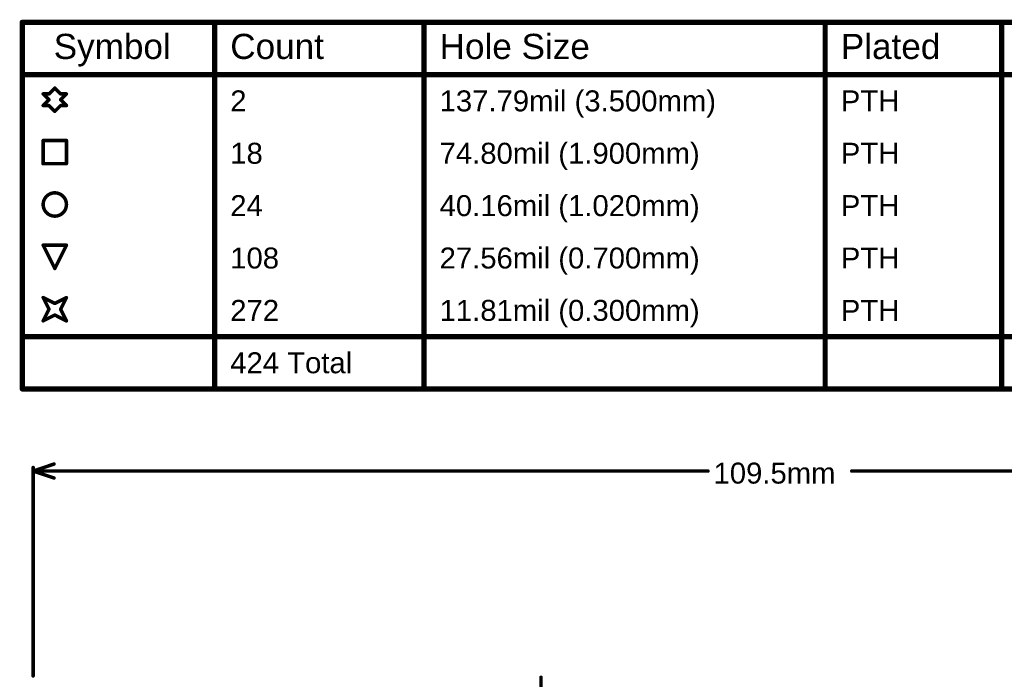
# Model space of a CAD drawing. Header units: inches. Extents: x -0.03 to 9.71, y 0 to 4.44.
# Tile 88 of 118: x -0.03 to 2.79, y 2.55 to 4.44. Entities that reach past the tile are written whole.
import ezdxf

# ---------------------------------------------------------------- set-up
doc = ezdxf.new("R2010")
doc.units = ezdxf.units.IN
doc.header["$MEASUREMENT"] = 0
for name, color, linetype in [('Dimension', 6, 'Continuous'), ('Drill Drawing', 1, 'Continuous'), ('Top Overlay', 2, 'Continuous')]:
    doc.layers.add(name, color=color, linetype=linetype)
doc.styles.add('Arial', font='txt', dxfattribs={"height": 0.2})

msp = doc.modelspace()

# ---------------------------------------------------------------- linework, layer by layer
at = {"layer": 'Dimension', "const_width": 0.01}
for points in [[(0.0098, 3.15), (0.0698, 3.17)], [(0.0098, 2.563), (0.0098, 3.16)], [(0.0098, 3.15), (0.0698, 3.13)], [(0.0098, 3.15), (1.9434, 3.15)], [(2.3553, 3.15), (4.3209, 3.15)]]:
    msp.add_lwpolyline(points, dxfattribs=at)
at = {"layer": 'Dimension', "const_width": 0.005}
for points in [[(0.0073, 3.16, 1), (0.0123, 3.16, 1)], [(0.0673, 3.17, 1), (0.0723, 3.17, 1)], [(0.0073, 3.15, 1), (0.0123, 3.15, 1)], [(0.0073, 3.15, 1), (0.0123, 3.15, 1)], [(0.0073, 3.15, 1), (0.0123, 3.15, 1)], [(0.0673, 3.13, 1), (0.0723, 3.13, 1)], [(1.9409, 3.15, 1), (1.9459, 3.15, 1)], [(2.3528, 3.15, 1), (2.3578, 3.15, 1)], [(0.0073, 2.563, 1), (0.0123, 2.563, 1)]]:
    msp.add_lwpolyline(points, format="xyb", close=True, dxfattribs=at)
at = {"layer": 'Drill Drawing'}
for points, const_width in [([(-0.0213, 4.435), (7.5986, 4.435)], 0.015), ([(-0.0213, 3.385), (-0.0213, 4.435)], 0.015), ([(0.5296, 3.385), (0.5296, 4.435)], 0.015), ([(1.1295, 3.385), (1.1295, 4.435)], 0.015), ([(2.2791, 3.385), (2.2791, 4.435)], 0.015), ([(2.785, 3.385), (2.785, 4.435)], 0.015), ([(-0.0213, 4.285), (7.5986, 4.285)], 0.015), ([(0.0385, 4.23), (0.0552, 4.2133)], 0.01), ([(0.0385, 4.23), (0.0552, 4.23)], 0.01), ([(0.0552, 4.23), (0.0719, 4.2467)], 0.01), ([(0.0719, 4.2467), (0.0885, 4.23)], 0.01), ([(0.0885, 4.23), (0.1052, 4.23)], 0.01), ([(0.0885, 4.2133), (0.1052, 4.23)], 0.01), ([(0.0385, 4.1967), (0.0552, 4.2133)], 0.01), ([(0.0885, 4.2133), (0.1052, 4.1967)], 0.01), ([(0.0385, 4.1967), (0.0552, 4.1967)], 0.01), ([(0.0552, 4.1967), (0.0719, 4.18)], 0.01), ([(0.0719, 4.18), (0.0885, 4.1967)], 0.01), ([(0.0885, 4.1967), (0.1052, 4.1967)], 0.01), ([(0.0385, 4.0967), (0.1052, 4.0967)], 0.01), ([(0.0385, 4.03), (0.0385, 4.0967)], 0.01), ([(0.1052, 4.03), (0.1052, 4.0967)], 0.01), ([(0.0385, 4.03), (0.1052, 4.03)], 0.01), ([(0.0385, 3.7967), (0.1052, 3.7967)], 0.01), ([(0.0385, 3.7967), (0.0719, 3.73)], 0.01), ([(0.0719, 3.73), (0.1052, 3.7967)], 0.01), ([(0.0385, 3.6467), (0.0719, 3.63)], 0.01), ([(0.0385, 3.6467), (0.0552, 3.6133)], 0.01), ([(0.0719, 3.63), (0.1052, 3.6467)], 0.01), ([(0.0885, 3.6133), (0.1052, 3.6467)], 0.01), ([(0.0385, 3.58), (0.0552, 3.6133)], 0.01), ([(0.0885, 3.6133), (0.1052, 3.58)], 0.01), ([(0.0385, 3.58), (0.0719, 3.5967)], 0.01), ([(0.0719, 3.5967), (0.1052, 3.58)], 0.01), ([(-0.0213, 3.535), (7.5986, 3.535)], 0.015), ([(-0.0213, 3.385), (7.5986, 3.385)], 0.015)]:
    msp.add_lwpolyline(points, dxfattribs=dict(at, const_width=const_width))
for points, const_width in [([(-0.025, 4.435, 1), (-0.0175, 4.435, 1)], 0.0075), ([(-0.025, 4.435, 1), (-0.0175, 4.435, 1)], 0.0075), ([(0.5259, 4.435, 1), (0.5334, 4.435, 1)], 0.0075), ([(1.1257, 4.435, 1), (1.1332, 4.435, 1)], 0.0075), ([(2.2754, 4.435, 1), (2.2829, 4.435, 1)], 0.0075), ([(2.7812, 4.435, 1), (2.7887, 4.435, 1)], 0.0075), ([(-0.025, 4.285, 1), (-0.0175, 4.285, 1)], 0.0075), ([(0.036, 4.23, 1), (0.041, 4.23, 1)], 0.005), ([(0.036, 4.23, 1), (0.041, 4.23, 1)], 0.005), ([(0.0527, 4.23, 1), (0.0577, 4.23, 1)], 0.005), ([(0.0527, 4.23, 1), (0.0577, 4.23, 1)], 0.005), ([(0.0694, 4.2467, 1), (0.0744, 4.2467, 1)], 0.005), ([(0.0694, 4.2467, 1), (0.0744, 4.2467, 1)], 0.005), ([(0.086, 4.23, 1), (0.091, 4.23, 1)], 0.005), ([(0.086, 4.23, 1), (0.091, 4.23, 1)], 0.005), ([(0.1027, 4.23, 1), (0.1077, 4.23, 1)], 0.005), ([(0.1027, 4.23, 1), (0.1077, 4.23, 1)], 0.005), ([(0.0527, 4.2133, 1), (0.0577, 4.2133, 1)], 0.005), ([(0.0527, 4.2133, 1), (0.0577, 4.2133, 1)], 0.005), ([(0.086, 4.2133, 1), (0.091, 4.2133, 1)], 0.005), ([(0.086, 4.2133, 1), (0.091, 4.2133, 1)], 0.005), ([(0.036, 4.1967, 1), (0.041, 4.1967, 1)], 0.005), ([(0.036, 4.1967, 1), (0.041, 4.1967, 1)], 0.005), ([(0.0527, 4.1967, 1), (0.0577, 4.1967, 1)], 0.005), ([(0.0527, 4.1967, 1), (0.0577, 4.1967, 1)], 0.005), ([(0.0694, 4.18, 1), (0.0744, 4.18, 1)], 0.005), ([(0.0694, 4.18, 1), (0.0744, 4.18, 1)], 0.005), ([(0.086, 4.1967, 1), (0.091, 4.1967, 1)], 0.005), ([(0.086, 4.1967, 1), (0.091, 4.1967, 1)], 0.005), ([(0.1027, 4.1967, 1), (0.1077, 4.1967, 1)], 0.005), ([(0.1027, 4.1967, 1), (0.1077, 4.1967, 1)], 0.005), ([(0.036, 4.0967, 1), (0.041, 4.0967, 1)], 0.005), ([(0.036, 4.0967, 1), (0.041, 4.0967, 1)], 0.005), ([(0.1027, 4.0967, 1), (0.1077, 4.0967, 1)], 0.005), ([(0.1027, 4.0967, 1), (0.1077, 4.0967, 1)], 0.005), ([(0.036, 4.03, 1), (0.041, 4.03, 1)], 0.005), ([(0.036, 4.03, 1), (0.041, 4.03, 1)], 0.005), ([(0.1027, 4.03, 1), (0.1077, 4.03, 1)], 0.005), ([(0.1027, 4.03, 1), (0.1077, 4.03, 1)], 0.005), ([(0.1052, 3.9133, 1), (0.0385, 3.9133, 1)], 0.01), ([(0.036, 3.9133, 1), (0.041, 3.9133, 1)], 0.005), ([(0.1027, 3.9133, 1), (0.1077, 3.9133, 1)], 0.005), ([(0.036, 3.7967, 1), (0.041, 3.7967, 1)], 0.005), ([(0.036, 3.7967, 1), (0.041, 3.7967, 1)], 0.005), ([(0.1027, 3.7967, 1), (0.1077, 3.7967, 1)], 0.005), ([(0.1027, 3.7967, 1), (0.1077, 3.7967, 1)], 0.005), ([(0.0694, 3.73, 1), (0.0744, 3.73, 1)], 0.005), ([(0.0694, 3.73, 1), (0.0744, 3.73, 1)], 0.005), ([(0.036, 3.6467, 1), (0.041, 3.6467, 1)], 0.005), ([(0.036, 3.6467, 1), (0.041, 3.6467, 1)], 0.005), ([(0.1027, 3.6467, 1), (0.1077, 3.6467, 1)], 0.005), ([(0.1027, 3.6467, 1), (0.1077, 3.6467, 1)], 0.005), ([(0.0527, 3.6133, 1), (0.0577, 3.6133, 1)], 0.005), ([(0.0527, 3.6133, 1), (0.0577, 3.6133, 1)], 0.005), ([(0.0694, 3.63, 1), (0.0744, 3.63, 1)], 0.005), ([(0.0694, 3.63, 1), (0.0744, 3.63, 1)], 0.005), ([(0.086, 3.6133, 1), (0.091, 3.6133, 1)], 0.005), ([(0.086, 3.6133, 1), (0.091, 3.6133, 1)], 0.005), ([(0.036, 3.58, 1), (0.041, 3.58, 1)], 0.005), ([(0.036, 3.58, 1), (0.041, 3.58, 1)], 0.005), ([(0.0694, 3.5967, 1), (0.0744, 3.5967, 1)], 0.005), ([(0.0694, 3.5967, 1), (0.0744, 3.5967, 1)], 0.005), ([(0.1027, 3.58, 1), (0.1077, 3.58, 1)], 0.005), ([(0.1027, 3.58, 1), (0.1077, 3.58, 1)], 0.005), ([(-0.025, 3.535, 1), (-0.0175, 3.535, 1)], 0.0075), ([(-0.025, 3.385, 1), (-0.0175, 3.385, 1)], 0.0075), ([(-0.025, 3.385, 1), (-0.0175, 3.385, 1)], 0.0075), ([(0.5259, 3.385, 1), (0.5334, 3.385, 1)], 0.0075), ([(1.1257, 3.385, 1), (1.1332, 3.385, 1)], 0.0075), ([(2.2754, 3.385, 1), (2.2829, 3.385, 1)], 0.0075), ([(2.7812, 3.385, 1), (2.7887, 3.385, 1)], 0.0075)]:
    msp.add_lwpolyline(points, format="xyb", close=True, dxfattribs=dict(at, const_width=const_width))
at = {"layer": 'Top Overlay', "const_width": 0.01}
msp.add_lwpolyline([(1.465, 2.336), (1.465, 2.5591)], dxfattribs=at)
at = {"layer": 'Top Overlay', "const_width": 0.005}
msp.add_lwpolyline([(1.4625, 2.5591, 1), (1.4675, 2.5591, 1)], format="xyb", close=True, dxfattribs=at)

# ---------------------------------------------------------------- texts
at = {"layer": 'Dimension', "style": 'Arial'}
msp.add_text('109.5mm', height=0.06, dxfattribs=at).set_placement((1.9594, 3.114))
at = {"layer": 'Drill Drawing', "style": 'Arial'}
for s, height, p in [('Symbol', 0.072, (0.0687, 4.33)), ('Count', 0.072, (0.5746, 4.33)), ('Hole Size', 0.072, (1.1745, 4.33)), ('Plated', 0.072, (2.3241, 4.33)), ('2', 0.06, (0.5746, 4.18)), ('137.79mil (3.500mm)', 0.06, (1.1745, 4.18)), ('PTH', 0.06, (2.3241, 4.18)), ('18', 0.06, (0.5746, 4.03)), ('74.80mil (1.900mm)', 0.06, (1.1745, 4.03)), ('PTH', 0.06, (2.3241, 4.03)), ('24', 0.06, (0.5746, 3.88)), ('40.16mil (1.020mm)', 0.06, (1.1745, 3.88)), ('PTH', 0.06, (2.3241, 3.88)), ('108', 0.06, (0.5746, 3.73)), ('27.56mil (0.700mm)', 0.06, (1.1745, 3.73)), ('PTH', 0.06, (2.3241, 3.73)), ('272', 0.06, (0.5746, 3.58)), ('11.81mil (0.300mm)', 0.06, (1.1745, 3.58)), ('PTH', 0.06, (2.3241, 3.58)), ('424 Total', 0.06, (0.5746, 3.43))]:
    msp.add_text(s, height=height, dxfattribs=at).set_placement(p)

doc.saveas('drawing.dxf')
